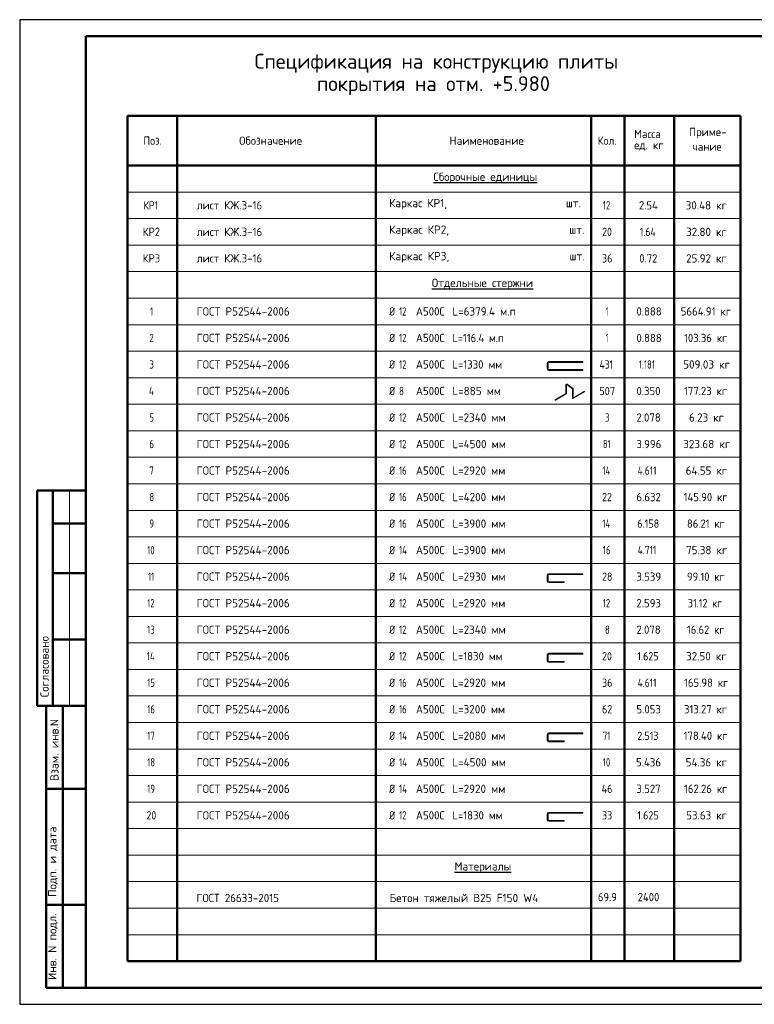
# Model space of a CAD drawing. Header units: millimetres. Extents: x 0 to 42000, y 0 to 29700.
# Tile 1 of 3: x 0 to 22170, y 0 to 29700. Entities that reach past the tile are written whole.
import ezdxf

# ---------------------------------------------------------------- set-up
doc = ezdxf.new("R2010")
doc.units = ezdxf.units.MM
doc.layers.add('Standard', color=7, linetype='Continuous', lineweight=25)
doc.styles.add('ISOCPEUR', font='txt')

msp = doc.modelspace()

# ---------------------------------------------------------------- linework, layer by layer
at = {"layer": 'Standard', "color": 7, "linetype": 'Continuous', "lineweight": 25, "transparency": 33554687}
msp.add_line((2000, 29200), (2000, 1058), dxfattribs=at)
at = {"layer": 'Standard', "color": 7, "linetype": 'Continuous', "lineweight": 50, "transparency": 33554687}
for p, q in [((21750, 26800), (3250, 26800)), ((3250, 26800), (3250, 25300)), ((4750, 26800), (4750, 25300)), ((10750, 26800), (10750, 25300)), ((17250, 26800), (17250, 25300)), ((18250, 26800), (18250, 25300)), ((19750, 26800), (19750, 25300)), ((21750, 26800), (21750, 25300)), ((21750, 25300), (3250, 25300)), ((3250, 25300), (3250, 1300)), ((4750, 25300), (4750, 1300)), ((10750, 25300), (10750, 1300)), ((17250, 25300), (17250, 1300)), ((18250, 25300), (18250, 1300)), ((19750, 25300), (19750, 1300)), ((21750, 25300), (21750, 1300)), ((6, 15500), (0, 15500)), ((2000, 15500), (527, 15500)), ((527, 15500), (527, 9000)), ((527, 15500), (527, 9000)), ((1000, 15500), (1000, 9000)), ((2000, 14500), (1000, 14500)), ((2000, 13000), (1000, 13000)), ((2000, 11000), (1000, 11000)), ((0, 9000), (6, 9000)), ((527, 9000), (2000, 9000)), ((800, 500), (800, 9000)), ((800, 500), (800, 9000)), ((1300, 500), (1300, 9000)), ((800, 6500), (2000, 6500)), ((800, 3000), (2000, 3000)), ((3250, 1300), (21750, 1300)), ((2000, 500), (800, 500))]:
    msp.add_line(p, q, dxfattribs=at)
at = {"layer": 'Standard', "color": 7, "linetype": 'Continuous', "lineweight": 13, "transparency": 33554687}
for p, q in [((21750, 24500), (3250, 24500)), ((21750, 23700), (3250, 23700)), ((21750, 22900), (3250, 22900)), ((21750, 22100), (3250, 22100)), ((21750, 21300), (3250, 21300)), ((21750, 20500), (3250, 20500)), ((21750, 19700), (3250, 19700)), ((15922, 19343), (15922, 19164)), ((15946, 19343), (15946, 19164)), ((21750, 18900), (3250, 18900)), ((16163, 18239), (16482, 18427)), ((16486, 18433), (16486, 18688)), ((16501, 18433), (16501, 18688)), ((16513, 18694), (16681, 18567)), ((16522, 18706), (16690, 18579)), ((16684, 18301), (16684, 18561)), ((16699, 18301), (16699, 18561)), ((16710, 18295), (17033, 18484)), ((16718, 18282), (17041, 18471)), ((16170, 18226), (16490, 18414)), ((21750, 18100), (3250, 18100)), ((21750, 17300), (3250, 17300)), ((21750, 16500), (3250, 16500)), ((1500, 15500), (1500, 9000)), ((21750, 15700), (3250, 15700)), ((21750, 14900), (3250, 14900)), ((21750, 14100), (3250, 14100)), ((21750, 13300), (3250, 13300)), ((15922, 12943), (15922, 12764)), ((15946, 12943), (15946, 12764)), ((21750, 12500), (3250, 12500)), ((21750, 11700), (3250, 11700)), ((21750, 10900), (3250, 10900)), ((15922, 10543), (15922, 10364)), ((15946, 10543), (15946, 10364)), ((21750, 10100), (3250, 10100)), ((21750, 9300), (3250, 9300)), ((21750, 8500), (3250, 8500)), ((15922, 8143), (15922, 7964)), ((15946, 8143), (15946, 7964)), ((21750, 7700), (3250, 7700)), ((3250, 6900), (21750, 6900)), ((21750, 6900), (3250, 6900)), ((3250, 6100), (21750, 6100)), ((15922, 5743), (15922, 5564)), ((15946, 5743), (15946, 5564)), ((3250, 5300), (21750, 5300)), ((3250, 4500), (21750, 4500)), ((3250, 3700), (21750, 3700)), ((3250, 2900), (21750, 2900)), ((3250, 2100), (21750, 2100))]:
    msp.add_line(p, q, dxfattribs=at)
at = {"layer": 'Standard', "color": 7, "linetype": 'Continuous', "lineweight": 25, "transparency": 33554687}
msp.add_lwpolyline([(0, 0), (42000, 0), (42000, 29700), (0, 29700), (0, 0)], close=True, dxfattribs=at)
at = {"layer": 'Standard', "color": 7, "linetype": 'Continuous', "lineweight": 50, "transparency": 33554687}
msp.add_lwpolyline([(2000, 29200), (41500, 29200), (41500, 500), (2000, 500), (2000, 29200)], close=True, dxfattribs=at)
at = {"layer": 'Standard', "color": 7, "linetype": 'Continuous', "lineweight": 13, "transparency": 33554687}
for points in [[(41500, 29200), (2000, 29200), (2000, 500), (41500, 500), (41500, 29200)], [(15966, 19387), (16990, 19387), (16990, 19363), (15966, 19363)], [(15966, 19144), (16994, 19144), (16994, 19120), (15966, 19120)], [(15966, 12987), (16990, 12987), (16990, 12963), (15966, 12963)], [(15966, 12744), (16434, 12744), (16434, 12720), (15966, 12720)], [(15966, 10587), (16990, 10587), (16990, 10563), (15966, 10563)], [(15966, 10344), (16434, 10344), (16434, 10320), (15966, 10320)], [(15966, 8187), (16990, 8187), (16990, 8163), (15966, 8163)], [(15966, 7944), (16434, 7944), (16434, 7920), (15966, 7920)], [(15966, 5787), (16990, 5787), (16990, 5763), (15966, 5763)], [(15966, 5544), (16434, 5544), (16434, 5520), (15966, 5520)]]:
    msp.add_lwpolyline(points, dxfattribs=at)
for centre, radius, start, end in [((15966, 19343), 44, 90, 180), ((15966, 19343), 20, 90, 180), ((15966, 19164), 44, 180, 270), ((15966, 19164), 20, 180, 270), ((16479, 18433), 7.5, 300.447, 0), ((16509, 18688), 22.5, 52.9078, 180), ((16479, 18433), 22.5, 300.447, 0), ((16509, 18688), 7.5, 52.9078, 180), ((16677, 18561), 7.5, 0, 52.9078), ((16677, 18561), 22.5, 0, 52.9078), ((17037, 18478), 7.5, 300.447, 120.447), ((16167, 18232), 7.5, 120.447, 300.447), ((16707, 18301), 22.5, 180, 300.447), ((16707, 18301), 7.5, 180, 300.447), ((15966, 12943), 44, 90, 180), ((15966, 12943), 20, 90, 180), ((15966, 12764), 44, 180, 270), ((15966, 12764), 20, 180, 270), ((15966, 10543), 44, 90, 180), ((15966, 10543), 20, 90, 180), ((15966, 10364), 44, 180, 270), ((15966, 10364), 20, 180, 270), ((15966, 8143), 44, 90, 180), ((15966, 8143), 20, 90, 180), ((15966, 7964), 44, 180, 270), ((15966, 7964), 20, 180, 270), ((15966, 5743), 44, 90, 180), ((15966, 5743), 20, 90, 180), ((15966, 5564), 44, 180, 270), ((15966, 5564), 20, 180, 270)]:
    msp.add_arc(centre, radius, start, end, dxfattribs=at)

# ---------------------------------------------------------------- texts
at = {"layer": 'Standard', "color": 7, "linetype": 'Continuous', "lineweight": 50, "transparency": 33554687, "char_height": 450, "attachment_point": 7, "style": 'ISOCPEUR'}
for s, insert, width in [('\\W0.99;Спецификация на конструкцию плиты', (7089, 28100), 11039.72), ('\\W0.99;покрытия на отм. +5.980', (8968, 27425), 7283.03)]:
    msp.add_mtext(s, dxfattribs=dict(at, insert=insert, width=width))
at = {"layer": 'Standard', "color": 7, "linetype": 'Continuous', "lineweight": 25, "transparency": 33554687, "char_height": 250, "attachment_point": 7, "style": 'ISOCPEUR'}
for s, insert, width in [('\\W0.92;Поз.', (3734, 25925), 727.48), ('\\W0.97;Обозначение', (6626, 25925), 2082.85), ('\\W0.98;Наименование', (12967, 25925), 2320.66), ('\\W0.93;Кол.', (17441, 25925), 740.19), ('\\W0.95;Масса', (18544, 26127), 1043.43), ('\\W0.96;Приме-', (20200, 26121), 1218.74), ('\\W0.95;ед. кг', (18544, 25752), 1042.91), ('\\W0.95;чание', (20300, 25746), 1017.69), ('\\W0.98;{\\LСборочные единицы}', (12487, 24768), 3145.85), ('\\W0.84;КР1', (3738, 23975), 629.78), ('\\W0.95;лист КЖ.3-16', (5340, 23975), 2168.3), ('\\W0.98;Каркас КР1,                       шт.', (11150, 23975), 5960.57), ('\\W0.75;12', (17600, 23975), 393.57), ('\\W0.93;2.54', (18687, 23975), 740.2), ('\\W0.96;30.48 кг', (20100, 23975), 1419.46), ('\\W0.92;КР2', (3712, 23175), 689.61), ('\\W0.95;лист КЖ.3-16', (5340, 23175), 2168.3), ('\\W0.99;Каркас КР2,                       шт.', (11150, 23175), 6011.48), ('\\W0.87;20', (17575, 23175), 459.01), ('\\W0.85;1.64', (18712, 23175), 681.1), ('\\W0.96;32.80 кг', (20112, 23175), 1394.31), ('\\W0.92;КР3', (3712, 22375), 689.61), ('\\W0.95;лист КЖ.3-16', (5340, 22375), 2168.3), ('\\W0.99;Каркас КР3,                       шт.', (11150, 22375), 6011.48), ('\\W0.87;36', (17575, 22375), 459.01), ('\\W0.92;0.72', (18700, 22375), 714.77), ('\\W0.96;25.92 кг', (20112, 22375), 1394.31), ('\\W0.98;{\\LОтдельные стержни}', (12438, 21568), 3246.34), ('\\W0.56;1', (3938, 20775), 194.44), ('\\W0.98;ГОСТ Р52544-2006', (5340, 20775), 3020.99), ('\\W0.83;Ø', (11150, 20775), 354.18), ('\\W0.75;12', (11449, 20775), 393.57), ('\\W0.95;А500С', (11957, 20775), 1042.91), ('\\W0.97;L=6379.4 м.п', (13058, 20775), 2045.45), ('\\W0.56;1', (17687, 20775), 194.45), ('\\W0.94;0.888', (18612, 20775), 891.67), ('\\W0.94;5664.91 кг', (19950, 20775), 1716.61), ('\\W0.78;2', (3912, 19975), 272), ('\\W0.98;ГОСТ Р52544-2006', (5340, 19975), 3020.99), ('\\W0.83;Ø', (11150, 19975), 354.18), ('\\W0.75;12', (11449, 19975), 393.57), ('\\W0.95;А500С', (11957, 19975), 1042.91), ('\\W0.92;L=116.4 м.п', (13058, 19975), 1763.64), ('\\W0.56;1', (17687, 19975), 194.45), ('\\W0.94;0.888', (18612, 19975), 891.67), ('\\W0.93;103.36 кг', (20050, 19975), 1515.71), ('\\W0.78;3', (3912, 19175), 272), ('\\W0.98;ГОСТ Р52544-2006', (5340, 19175), 3020.99), ('\\W0.83;Ø', (11150, 19175), 354.18), ('\\W0.75;12', (11449, 19175), 393.57), ('\\W0.95;А500С', (11957, 19175), 1042.91), ('\\W0.94;L=1330 мм', (13058, 19175), 1666.52), ('\\W0.83;431', (17500, 19175), 603.89), ('\\W0.76;1.181', (18687, 19175), 719.44), ('\\W0.97;509.03 кг', (20025, 19175), 1569.72), ('\\W0.80;4', (3900, 18375), 299.87), ('\\W0.98;ГОСТ Р52544-2006', (5340, 18375), 3020.99), ('\\W0.83;Ø', (11150, 18375), 354.18), ('\\W0.78;8', (11449, 18375), 271.99), ('\\W0.95;А500С', (11957, 18375), 1042.91), ('\\W0.97;L=885 мм', (13058, 18375), 1544.86), ('\\W0.91;507', (17487, 18375), 638.63), ('\\W0.94;0.350', (18612, 18375), 891.67), ('\\W0.93;177.23 кг', (20050, 18375), 1515.71), ('\\W0.78;5', (3912, 17575), 272), ('\\W0.98;ГОСТ Р52544-2006', (5340, 17575), 3020.99), ('\\W0.83;Ø', (11150, 17575), 354.18), ('\\W0.75;12', (11449, 17575), 393.57), ('\\W0.95;А500С', (11957, 17575), 1042.91), ('\\W0.97;L=2340 мм', (13058, 17575), 1745.27), ('\\W0.78;3', (17662, 17575), 272), ('\\W0.94;2.078', (18612, 17575), 891.67), ('\\W0.96;6.23 кг', (20200, 17575), 1218.74), ('\\W0.78;6', (3912, 16775), 272), ('\\W0.98;ГОСТ Р52544-2006', (5340, 16775), 3020.99), ('\\W0.83;Ø', (11150, 16775), 354.18), ('\\W0.75;12', (11449, 16775), 393.57), ('\\W0.95;А500С', (11957, 16775), 1042.91), ('\\W0.97;L=4500 мм', (13058, 16775), 1745.27), ('\\W0.75;81', (17600, 16775), 393.57), ('\\W0.94;3.996', (18612, 16775), 891.67), ('\\W0.97;323.68 кг', (20025, 16775), 1569.72), ('\\W0.78;7', (3912, 15975), 272), ('\\W0.98;ГОСТ Р52544-2006', (5340, 15975), 3020.99), ('\\W0.83;Ø', (11150, 15975), 354.18), ('\\W0.75;16', (11449, 15975), 393.57), ('\\W0.95;А500С', (11957, 15975), 1042.91), ('\\W0.97;L=2920 мм', (13058, 15975), 1720.16), ('\\W0.76;14', (17587, 15975), 420.48), ('\\W0.82;4.611', (18650, 15975), 802.57), ('\\W0.96;64.55 кг', (20100, 15975), 1419.46), ('\\W0.78;8', (3912, 15175), 272), ('\\W0.98;ГОСТ Р52544-2006', (5340, 15175), 3020.99), ('\\W0.83;Ø', (11150, 15175), 354.18), ('\\W0.75;16', (11449, 15175), 393.57), ('\\W0.95;А500С', (11957, 15175), 1042.91), ('\\W0.97;L=4200 мм', (13058, 15175), 1745.27), ('\\W0.87;22', (17575, 15175), 459.01), ('\\W0.94;6.632', (18612, 15175), 891.67), ('\\W0.93;145.90 кг', (20038, 15175), 1540.91), ('\\W0.78;9', (3912, 14375), 272), ('\\W0.98;ГОСТ Р52544-2006', (5340, 14375), 3020.99), ('\\W0.83;Ø', (11150, 14375), 354.18), ('\\W0.75;16', (11449, 14375), 393.57), ('\\W0.95;А500С', (11957, 14375), 1042.91), ('\\W0.97;L=3900 мм', (13058, 14375), 1720.16), ('\\W0.76;14', (17587, 14375), 420.48), ('\\W0.88;6.158', (18638, 14375), 834.26), ('\\W0.92;86.21 кг', (20138, 14375), 1339.75), ('\\W0.75;10', (3850, 13575), 393.58), ('\\W0.98;ГОСТ Р52544-2006', (5340, 13575), 3020.99), ('\\W0.83;Ø', (11150, 13575), 354.18), ('\\W0.76;14', (11449, 13575), 420.46), ('\\W0.95;А500С', (11957, 13575), 1042.91), ('\\W0.97;L=3900 мм', (13058, 13575), 1720.16), ('\\W0.75;16', (17600, 13575), 393.57), ('\\W0.82;4.711', (18650, 13575), 802.57), ('\\W0.96;75.38 кг', (20112, 13575), 1394.31), ('\\W0.62;11', (3875, 12775), 328.12), ('\\W0.98;ГОСТ Р52544-2006', (5340, 12775), 3020.99), ('\\W0.83;Ø', (11150, 12775), 354.18), ('\\W0.76;14', (11449, 12775), 420.46), ('\\W0.95;А500С', (11957, 12775), 1042.91), ('\\W0.97;L=2930 мм', (13058, 12775), 1720.16), ('\\W0.87;28', (17575, 12775), 459.01), ('\\W0.94;3.539', (18612, 12775), 891.67), ('\\W0.92;99.10 кг', (20138, 12775), 1339.75), ('\\W0.75;12', (3850, 11975), 393.58), ('\\W0.98;ГОСТ Р52544-2006', (5340, 11975), 3020.99), ('\\W0.83;Ø', (11150, 11975), 354.18), ('\\W0.75;12', (11449, 11975), 393.57), ('\\W0.95;А500С', (11957, 11975), 1042.91), ('\\W0.97;L=2920 мм', (13058, 11975), 1720.16), ('\\W0.75;12', (17600, 11975), 393.57), ('\\W0.94;2.593', (18612, 11975), 891.67), ('\\W0.89;31.12 кг', (20162, 11975), 1285.19), ('\\W0.75;13', (3850, 11175), 393.58), ('\\W0.98;ГОСТ Р52544-2006', (5340, 11175), 3020.99), ('\\W0.83;Ø', (11150, 11175), 354.18), ('\\W0.75;12', (11449, 11175), 393.57), ('\\W0.95;А500С', (11957, 11175), 1042.91), ('\\W0.97;L=2340 мм', (13058, 11175), 1745.27), ('\\W0.78;8', (17662, 11175), 272), ('\\W0.94;2.078', (18612, 11175), 891.67), ('\\W0.92;16.62 кг', (20138, 11175), 1339.75), ('\\W0.76;14', (3838, 10375), 420.46), ('\\W0.98;ГОСТ Р52544-2006', (5340, 10375), 3020.99), ('\\W0.83;Ø', (11150, 10375), 354.18), ('\\W0.75;12', (11449, 10375), 393.57), ('\\W0.95;А500С', (11957, 10375), 1042.91), ('\\W0.94;L=1830 мм', (13058, 10375), 1666.52), ('\\W0.87;20', (17575, 10375), 459.01), ('\\W0.88;1.625', (18638, 10375), 834.26), ('\\W0.96;32.50 кг', (20112, 10375), 1394.31), ('\\W0.75;15', (3850, 9575), 393.58), ('\\W0.98;ГОСТ Р52544-2006', (5340, 9575), 3020.99), ('\\W0.83;Ø', (11150, 9575), 354.18), ('\\W0.75;16', (11449, 9575), 393.57), ('\\W0.95;А500С', (11957, 9575), 1042.91), ('\\W0.97;L=2920 мм', (13058, 9575), 1720.16), ('\\W0.87;36', (17575, 9575), 459.01), ('\\W0.82;4.611', (18650, 9575), 802.57), ('\\W0.93;165.98 кг', (20050, 9575), 1515.71), ('\\W0.75;16', (3850, 8775), 393.58), ('\\W0.98;ГОСТ Р52544-2006', (5340, 8775), 3020.99), ('\\W0.83;Ø', (11150, 8775), 354.18), ('\\W0.75;16', (11449, 8775), 393.57), ('\\W0.95;А500С', (11957, 8775), 1042.91), ('\\W0.97;L=3200 мм', (13058, 8775), 1720.16), ('\\W0.87;62', (17575, 8775), 459.01), ('\\W0.94;5.053', (18612, 8775), 891.67), ('\\W0.93;313.27 кг', (20050, 8775), 1515.71), ('\\W0.75;17', (3850, 7975), 393.58), ('\\W0.98;ГОСТ Р52544-2006', (5340, 7975), 3020.99), ('\\W0.83;Ø', (11150, 7975), 354.18), ('\\W0.76;14', (11449, 7975), 420.46), ('\\W0.95;А500С', (11957, 7975), 1042.91), ('\\W0.97;L=2080 мм', (13058, 7975), 1720.16), ('\\W0.75;71', (17600, 7975), 393.57), ('\\W0.88;2.513', (18638, 7975), 834.26), ('\\W0.93;178.40 кг', (20038, 7975), 1540.91), ('\\W0.75;18', (3850, 7175), 393.58), ('\\W0.98;ГОСТ Р52544-2006', (5340, 7175), 3020.99), ('\\W0.83;Ø', (11150, 7175), 354.18), ('\\W0.76;14', (11449, 7175), 420.46), ('\\W0.95;А500С', (11957, 7175), 1042.91), ('\\W0.97;L=4500 мм', (13058, 7175), 1745.27), ('\\W0.75;10', (17600, 7175), 393.57), ('\\W0.94;5.436', (18600, 7175), 916.95), ('\\W0.96;54.36 кг', (20100, 7175), 1419.46), ('\\W0.75;19', (3850, 6375), 393.58), ('\\W0.98;ГОСТ Р52544-2006', (5340, 6375), 3020.99), ('\\W0.83;Ø', (11150, 6375), 354.18), ('\\W0.76;14', (11449, 6375), 420.46), ('\\W0.95;А500С', (11957, 6375), 1042.91), ('\\W0.97;L=2920 мм', (13058, 6375), 1720.16), ('\\W0.88;46', (17562, 6375), 484.99), ('\\W0.94;3.527', (18612, 6375), 891.67), ('\\W0.93;162.26 кг', (20050, 6375), 1515.71), ('\\W0.87;20', (3825, 5575), 459.01), ('\\W0.98;ГОСТ Р52544-2006', (5340, 5575), 3020.99), ('\\W0.83;Ø', (11150, 5575), 354.18), ('\\W0.75;12', (11449, 5575), 393.57), ('\\W0.95;А500С', (11957, 5575), 1042.91), ('\\W0.94;L=1830 мм', (13058, 5575), 1666.52), ('\\W0.87;33', (17575, 5575), 459.01), ('\\W0.88;1.625', (18638, 5575), 834.26), ('\\W0.96;53.63 кг', (20112, 5575), 1394.31), ('\\W0.97;{\\LМатериалы}', (13125, 3968), 1870.53), ('\\W0.96;ГОСТ 26633-2015', (5338, 3082), 2718.62), ('\\W0.98;Бетон тяжелый В25 F150 W4', (11164, 3082), 4695.09), ('\\W0.92;69.9', (17450, 3109), 714.78), ('\\W0.93;2400', (18651, 3109), 841.34)]:
    msp.add_mtext(s, dxfattribs=dict(at, insert=insert, width=width))
at = {"layer": 'Standard', "color": 7, "linetype": 'Continuous', "lineweight": 50, "transparency": 33554687, "char_height": 250, "attachment_point": 7, "rotation": 90, "style": 'ISOCPEUR'}
for s, insert, width in [('\\A1;{\\fISOCPEUR|i0|b0;\\H250.000000;\\W1.000000;\\C7;Согласовано}\\P', (875, 9261), 2071.88), ('\\A1;{\\fISOCPEUR|i0|b0;\\H250.000000;\\W1.000000;\\C7;Взам. инв.N}\\P', (1173, 6736), 1909.1), ('\\A1;{\\fISOCPEUR|i0|b0;\\H250.000000;\\W1.000000;\\C7;Подп. и дата}\\P', (1149, 3242), 2197.06), ('\\A1;{\\fISOCPEUR|i0|b0;\\H250.000000;\\W1.000000;\\C7;Инв. N подл.}\\P', (1149, 734), 2021.79)]:
    msp.add_mtext(s, dxfattribs=dict(at, insert=insert, width=width))

doc.saveas('drawing.dxf')
